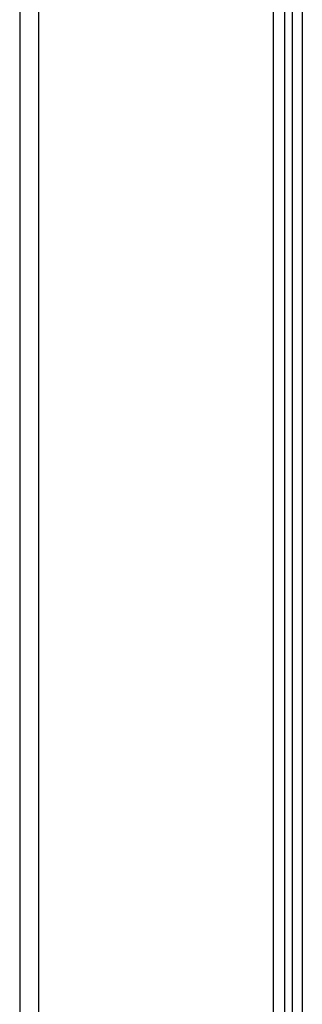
# Model space of a CAD drawing. Header units: inches. Extents: x 4 to 120, y 7 to 65.
# Tile 128 of 149: x 38.34 to 40.51, y 26.32 to 33.87. Entities that reach past the tile are written whole.
import ezdxf

# ---------------------------------------------------------------- set-up
doc = ezdxf.new("R2010")
doc.units = ezdxf.units.IN
doc.header["$MEASUREMENT"] = 0
doc.layers.add('Visible Edges(ANSI)', color=7, linetype='Continuous', lineweight=25)
doc.layers.add('Visible Tangent Edges(ANSI)', color=7, linetype='Continuous', lineweight=25)

msp = doc.modelspace()

# ---------------------------------------------------------------- linework, layer by layer
at = {"layer": 'Visible Edges(ANSI)'}
for p, q in [((38.3438, 48.4274), (38.3438, 18.9164)), ((40.3748, 46.4716), (40.3748, 20.8723)), ((40.4338, 46.4254), (40.4338, 20.9185)), ((40.5126, 46.3466), (40.5126, 20.9972))]:
    msp.add_line(p, q, dxfattribs=at)
at = {"layer": 'Visible Tangent Edges(ANSI)'}
for p, q in [((38.4898, 18.9164), (38.4898, 48.4274)), ((40.2908, 20.8101), (40.2908, 46.5337))]:
    msp.add_line(p, q, dxfattribs=at)

doc.saveas('drawing.dxf')
